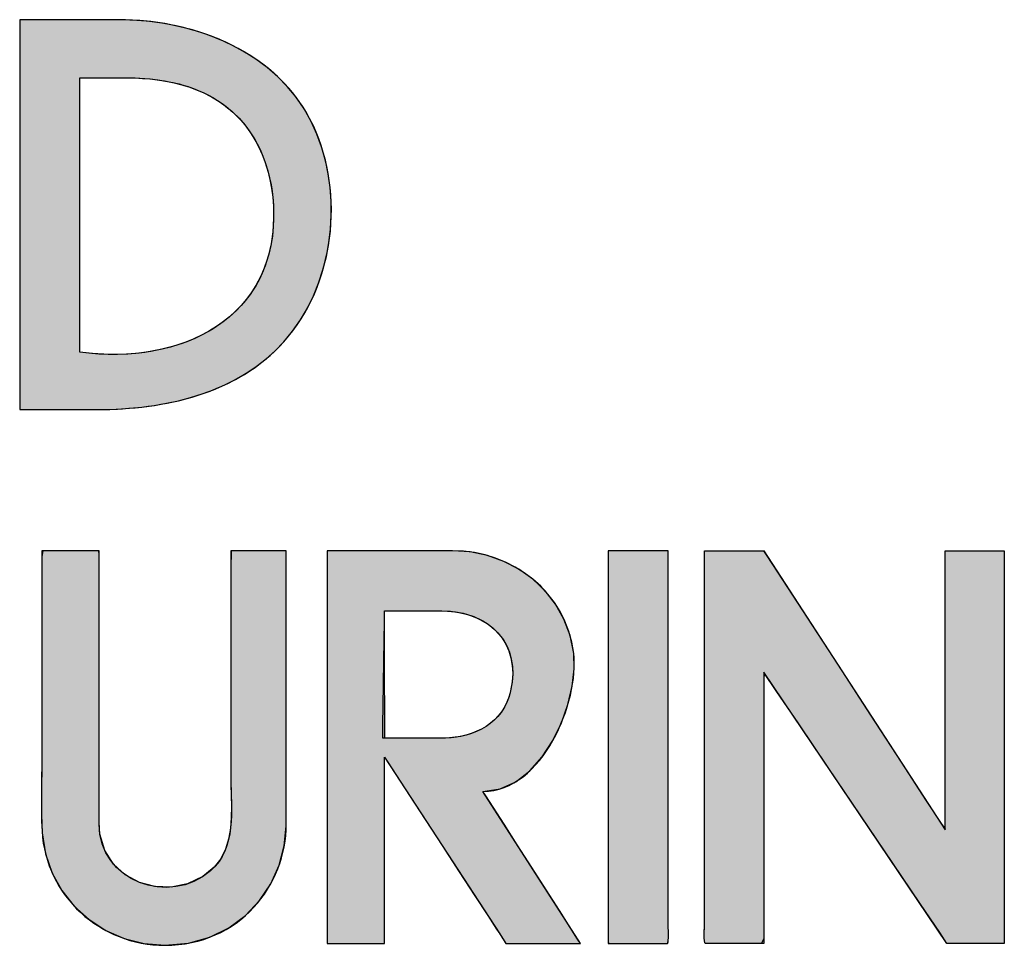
# Model space of a CAD drawing. Header units: inches. Extents: x 0 to 80.1, y 0 to 59.8.
# Tile 8 of 12: x 75.2 to 77.9, y 3.9 to 6.3. Entities that reach past the tile are written whole.
import ezdxf

# ---------------------------------------------------------------- set-up
doc = ezdxf.new("R2010")
doc.units = ezdxf.units.IN
doc.header["$MEASUREMENT"] = 0
doc.layers.add('Default', color=7, linetype='Continuous')

# ---------------------------------------------------------------- blocks, each defined once
blk = doc.blocks.new('block_2')
at = {"layer": 'Default', "linetype": 'Continuous'}
for points in [[(0.48348, 0.0069), (0.49641, 0.00805), (0.50815, 0.01135), (0.51863, 0.01652), (0.52775, 0.02332), (0.53543, 0.03147), (0.54159, 0.04072), (0.54614, 0.05081), (0.549, 0.06148), (0.55008, 0.07247), (0.55009, 0.07768), (0.55009, 0.09055), (0.55009, 0.10973), (0.55009, 0.13283), (0.55009, 0.15746), (0.55009, 0.18121), (0.55009, 0.2017), (0.55009, 0.21652), (0.55009, 0.22329), (0.54939, 0.22347), (0.54693, 0.22347), (0.54313, 0.22347), (0.5385, 0.22347), (0.53351, 0.22347), (0.52866, 0.22347), (0.52442, 0.22347), (0.52129, 0.22347), (0.51975, 0.22347), (0.51967, 0.21349), (0.51967, 0.19976), (0.51967, 0.18603), (0.51967, 0.1723), (0.51967, 0.15858), (0.51967, 0.14485), (0.51967, 0.13112), (0.51967, 0.11739), (0.51967, 0.10367), (0.51971, 0.09503), (0.51986, 0.08912), (0.51998, 0.08307), (0.5199, 0.07699), (0.51944, 0.07098), (0.51845, 0.06515), (0.51676, 0.0596), (0.51419, 0.05444), (0.51059, 0.04976), (0.50432, 0.04464), (0.49589, 0.04061), (0.48697, 0.03882), (0.478, 0.03913), (0.46943, 0.04143), (0.46167, 0.04559), (0.45517, 0.05149), (0.45037, 0.059), (0.4477, 0.06799), (0.44729, 0.07457), (0.44729, 0.08377), (0.44729, 0.10038), (0.44729, 0.12199), (0.44729, 0.14623), (0.44729, 0.17067), (0.44729, 0.19294), (0.44729, 0.21064), (0.44729, 0.22137), (0.44715, 0.22347), (0.44538, 0.22347), (0.44202, 0.22347), (0.43757, 0.22347), (0.43252, 0.22347), (0.42737, 0.22347), (0.42264, 0.22347), (0.41883, 0.22347), (0.41642, 0.22347), (0.41585, 0.22011), (0.41585, 0.20779), (0.41585, 0.19546), (0.41585, 0.18314), (0.41585, 0.17082), (0.41585, 0.1585), (0.41585, 0.14618), (0.41585, 0.13386), (0.41585, 0.12154), (0.41585, 0.11062), (0.41582, 0.10604), (0.41577, 0.10144), (0.4157, 0.09683), (0.41563, 0.09222), (0.41559, 0.0876), (0.41559, 0.08299), (0.41564, 0.07838), (0.41577, 0.07379), (0.41603, 0.06855), (0.41788, 0.05716), (0.42156, 0.04656), (0.42688, 0.03691), (0.43368, 0.02834), (0.44176, 0.02101), (0.45097, 0.01505), (0.4611, 0.01062), (0.472, 0.00785)], [(0.75986, 0.22347), (0.75952, 0.22347), (0.75855, 0.22347), (0.75703, 0.22347), (0.75506, 0.22347), (0.75272, 0.22347), (0.75009, 0.22347), (0.74727, 0.22347), (0.74432, 0.22347), (0.74135, 0.22347), (0.73844, 0.22347), (0.73567, 0.22347), (0.73313, 0.22347), (0.7309, 0.22347), (0.72907, 0.22347), (0.72773, 0.22347), (0.72696, 0.22347), (0.72681, 0.22321), (0.72681, 0.21955), (0.72681, 0.21198), (0.72681, 0.20106), (0.72681, 0.18734), (0.72681, 0.17139), (0.72681, 0.15376), (0.72681, 0.13502), (0.72681, 0.11571), (0.72681, 0.09641), (0.72681, 0.07766), (0.72681, 0.06004), (0.72681, 0.04409), (0.72681, 0.03037), (0.72681, 0.01944), (0.72681, 0.01187), (0.72681, 0.00821), (0.72811, 0.00795), (0.73007, 0.00795), (0.73203, 0.00795), (0.734, 0.00795), (0.73596, 0.00795), (0.73792, 0.00795), (0.73988, 0.00795), (0.74184, 0.00795), (0.7438, 0.00795), (0.74576, 0.00795), (0.74772, 0.00795), (0.74968, 0.00795), (0.75164, 0.00795), (0.75361, 0.00795), (0.75557, 0.00795), (0.75753, 0.00795), (0.75949, 0.00795), (0.75963, 0.00806), (0.75974, 0.00834), (0.75982, 0.00879), (0.75989, 0.00937), (0.75993, 0.01007), (0.75996, 0.01085), (0.75998, 0.01171), (0.75998, 0.0126), (0.75998, 0.01352), (0.75997, 0.01443), (0.75995, 0.01531), (0.75993, 0.01614), (0.75991, 0.01689), (0.75989, 0.01755), (0.75987, 0.01808), (0.75986, 0.01846), (0.75986, 0.02007), (0.75986, 0.02442), (0.75986, 0.02876), (0.75986, 0.03311), (0.75986, 0.03745), (0.75986, 0.0418), (0.75986, 0.04614), (0.75986, 0.05049), (0.75986, 0.05483), (0.75986, 0.05918), (0.75986, 0.06352), (0.75986, 0.06787), (0.75986, 0.07222), (0.75986, 0.07656), (0.75986, 0.08091), (0.75986, 0.08525), (0.75986, 0.0896), (0.75986, 0.09634), (0.75986, 0.10429), (0.75986, 0.11223), (0.75986, 0.12018), (0.75986, 0.12812), (0.75986, 0.13607), (0.75986, 0.14401), (0.75986, 0.15196), (0.75986, 0.1599), (0.75986, 0.16785), (0.75986, 0.17579), (0.75986, 0.18374), (0.75986, 0.19168), (0.75986, 0.19963), (0.75986, 0.20758), (0.75986, 0.21552)], [(0.77977, 0.22347), (0.77977, 0.20757), (0.77977, 0.19168), (0.77977, 0.17579), (0.77977, 0.1599), (0.77977, 0.144), (0.77977, 0.12811), (0.77977, 0.11222), (0.77977, 0.09633), (0.77977, 0.08524), (0.77977, 0.07655), (0.77977, 0.06786), (0.77977, 0.05917), (0.77977, 0.05048), (0.77977, 0.04179), (0.77977, 0.03309), (0.77977, 0.0244), (0.77977, 0.01844), (0.77975, 0.01753), (0.77971, 0.01613), (0.77967, 0.01442), (0.77966, 0.01259), (0.77969, 0.01084), (0.77976, 0.00935), (0.77991, 0.00832), (0.78015, 0.00793), (0.78401, 0.00793), (0.78787, 0.00793), (0.79172, 0.00793), (0.79558, 0.00793), (0.79944, 0.00793), (0.8033, 0.00793), (0.80716, 0.00793), (0.81102, 0.00793), (0.81231, 0.01064), (0.81231, 0.02342), (0.81231, 0.04392), (0.81231, 0.06906), (0.81231, 0.09574), (0.81231, 0.12087), (0.81231, 0.14137), (0.81231, 0.15415), (0.81278, 0.15616), (0.81922, 0.14664), (0.83157, 0.12837), (0.84775, 0.10444), (0.86566, 0.07793), (0.88323, 0.05194), (0.89837, 0.02955), (0.90898, 0.01385), (0.91298, 0.00793), (0.91423, 0.00793), (0.91755, 0.00793), (0.92228, 0.00793), (0.92777, 0.00793), (0.93338, 0.00793), (0.93844, 0.00793), (0.9423, 0.00793), (0.94431, 0.00793), (0.94446, 0.01185), (0.94446, 0.03035), (0.94446, 0.06002), (0.94446, 0.0964), (0.94446, 0.13501), (0.94446, 0.17138), (0.94446, 0.20105), (0.94446, 0.21955), (0.94431, 0.22347), (0.94222, 0.22347), (0.93823, 0.22347), (0.933, 0.22347), (0.92721, 0.22347), (0.92152, 0.22347), (0.91663, 0.22347), (0.9132, 0.22347), (0.91191, 0.22347), (0.91191, 0.21738), (0.91191, 0.20124), (0.91191, 0.17823), (0.91191, 0.1515), (0.91191, 0.12425), (0.91191, 0.09964), (0.91191, 0.08086), (0.91191, 0.07107), (0.9101, 0.07314), (0.90155, 0.08628), (0.88784, 0.10736), (0.87103, 0.1332), (0.85319, 0.16063), (0.83638, 0.18647), (0.82267, 0.20755), (0.81412, 0.22069), (0.81216, 0.22347), (0.81008, 0.22347), (0.80609, 0.22347), (0.80086, 0.22347), (0.79507, 0.22347), (0.78939, 0.22347), (0.78449, 0.22347), (0.78106, 0.22347)]]:
    blk.add_hatch(color=7, dxfattribs=at).paths.add_polyline_path(points)
h = blk.add_hatch(color=7, dxfattribs=at)
edge = h.paths.add_edge_path()
edge.add_spline(control_points=[(0.65814, 0.09132), (0.69081, 0.09132), (0.7112, 0.14076), (0.70795, 0.16715), (0.70388, 0.20069), (0.67434, 0.22347), (0.64133, 0.22347)], knot_values=[0, 0, 0, 0, 0.5, 0.5, 0.5, 1, 1, 1, 1], degree=3, periodic=0)
edge.add_spline(control_points=[(0.64133, 0.22347), (0.64133, 0.22347), (0.57265, 0.22347), (0.57265, 0.22347)], knot_values=[0, 0, 0, 0, 1, 1, 1, 1], degree=3, periodic=0)
edge.add_spline(control_points=[(0.57265, 0.22347), (0.57265, 0.22347), (0.57265, 0.00793), (0.57265, 0.00793)], knot_values=[0, 0, 0, 0, 1, 1, 1, 1], degree=3, periodic=0)
edge.add_spline(control_points=[(0.57265, 0.00793), (0.57265, 0.00793), (0.60413, 0.00793), (0.60413, 0.00793)], knot_values=[0, 0, 0, 0, 1, 1, 1, 1], degree=3, periodic=0)
edge.add_spline(control_points=[(0.60413, 0.00793), (0.60413, 0.00793), (0.60413, 0.11018), (0.60413, 0.11018)], knot_values=[0, 0, 0, 0, 1, 1, 1, 1], degree=3, periodic=0)
edge.add_spline(control_points=[(0.60413, 0.11018), (0.60413, 0.11018), (0.66732, 0.01311), (0.66732, 0.01311)], knot_values=[0, 0, 0, 0, 1, 1, 1, 1], degree=3, periodic=0)
edge.add_spline(control_points=[(0.66732, 0.01311), (0.66732, 0.01311), (0.67068, 0.00793), (0.67068, 0.00793)], knot_values=[0, 0, 0, 0, 1, 1, 1, 1], degree=3, periodic=0)
edge.add_spline(control_points=[(0.67068, 0.00793), (0.67068, 0.00793), (0.71164, 0.00793), (0.71164, 0.00793)], knot_values=[0, 0, 0, 0, 1, 1, 1, 1], degree=3, periodic=0)
edge.add_spline(control_points=[(0.71164, 0.00793), (0.71164, 0.00793), (0.65814, 0.09132), (0.65814, 0.09132)], knot_values=[0, 0, 0, 0, 1, 1, 1, 1], degree=3, periodic=0)
edge = h.paths.add_edge_path()
edge.add_spline(control_points=[(0.63555, 0.19042), (0.63555, 0.19042), (0.60413, 0.19042), (0.60413, 0.19042)], knot_values=[0, 0, 0, 0, 1, 1, 1, 1], degree=3, periodic=0)
edge.add_spline(control_points=[(0.60413, 0.19042), (0.60413, 0.19042), (0.60414, 0.1437), (0.60415, 0.12067)], knot_values=[0, 0, 0, 0, 1, 1, 1, 1], degree=3, periodic=0)
edge.add_spline(control_points=[(0.60415, 0.12067), (0.60992, 0.12067), (0.63661, 0.12067), (0.63661, 0.12067)], knot_values=[0, 0, 0, 0, 1, 1, 1, 1], degree=3, periodic=0)
edge.add_spline(control_points=[(0.63661, 0.12067), (0.65344, 0.12067), (0.66945, 0.12906), (0.67333, 0.14655), (0.67333, 0.14656), (0.67334, 0.14656), (0.67334, 0.14657), (0.67919, 0.17309), (0.66128, 0.19042), (0.63555, 0.19042)], knot_values=[0, 0, 0, 0, 0.333333, 0.333333, 0.333333, 0.666667, 0.666667, 0.666667, 1, 1, 1, 1], degree=3, periodic=0)
at = {"layer": 'Default', "color": 7, "linetype": 'Continuous'}
for points in [[(0.48348, 0.0069), (0.49641, 0.00805), (0.50815, 0.01135), (0.51863, 0.01652), (0.52775, 0.02332), (0.53543, 0.03147), (0.54159, 0.04072), (0.54614, 0.05081), (0.549, 0.06148), (0.55008, 0.07247), (0.55009, 0.07768), (0.55009, 0.09055), (0.55009, 0.10973), (0.55009, 0.13283), (0.55009, 0.15746), (0.55009, 0.18121), (0.55009, 0.2017), (0.55009, 0.21652), (0.55009, 0.22329), (0.54939, 0.22347), (0.54693, 0.22347), (0.54313, 0.22347), (0.5385, 0.22347), (0.53351, 0.22347), (0.52866, 0.22347), (0.52442, 0.22347), (0.52129, 0.22347), (0.51975, 0.22347), (0.51967, 0.21349), (0.51967, 0.19976), (0.51967, 0.18603), (0.51967, 0.1723), (0.51967, 0.15858), (0.51967, 0.14485), (0.51967, 0.13112), (0.51967, 0.11739), (0.51967, 0.10367), (0.51971, 0.09503), (0.51986, 0.08912), (0.51998, 0.08307), (0.5199, 0.07699), (0.51944, 0.07098), (0.51845, 0.06515), (0.51676, 0.0596), (0.51419, 0.05444), (0.51059, 0.04976), (0.50432, 0.04464), (0.49589, 0.04061), (0.48697, 0.03882), (0.478, 0.03913), (0.46943, 0.04143), (0.46167, 0.04559), (0.45517, 0.05149), (0.45037, 0.059), (0.4477, 0.06799), (0.44729, 0.07457), (0.44729, 0.08377), (0.44729, 0.10038), (0.44729, 0.12199), (0.44729, 0.14623), (0.44729, 0.17067), (0.44729, 0.19294), (0.44729, 0.21064), (0.44729, 0.22137), (0.44715, 0.22347), (0.44538, 0.22347), (0.44202, 0.22347), (0.43757, 0.22347), (0.43252, 0.22347), (0.42737, 0.22347), (0.42264, 0.22347), (0.41883, 0.22347), (0.41642, 0.22347), (0.41585, 0.22011), (0.41585, 0.20779), (0.41585, 0.19546), (0.41585, 0.18314), (0.41585, 0.17082), (0.41585, 0.1585), (0.41585, 0.14618), (0.41585, 0.13386), (0.41585, 0.12154), (0.41585, 0.11062), (0.41582, 0.10604), (0.41577, 0.10144), (0.4157, 0.09683), (0.41563, 0.09222), (0.41559, 0.0876), (0.41559, 0.08299), (0.41564, 0.07838), (0.41577, 0.07379), (0.41603, 0.06855), (0.41788, 0.05716), (0.42156, 0.04656), (0.42688, 0.03691), (0.43368, 0.02834), (0.44176, 0.02101), (0.45097, 0.01505), (0.4611, 0.01062), (0.472, 0.00785), (0.48348, 0.0069)], [(0.65814, 0.09132), (0.66756, 0.09273), (0.67617, 0.09667), (0.68392, 0.10271), (0.69072, 0.11041), (0.69651, 0.11934), (0.70123, 0.12906), (0.7048, 0.13913), (0.70715, 0.14913), (0.70823, 0.15861), (0.70795, 0.16715), (0.70599, 0.17688), (0.70263, 0.18589), (0.69801, 0.19411), (0.69225, 0.20146), (0.6855, 0.20789), (0.67787, 0.2133), (0.66951, 0.21764), (0.66055, 0.22083), (0.65111, 0.2228), (0.64133, 0.22347), (0.63941, 0.22347), (0.63419, 0.22347), (0.62649, 0.22347), (0.61715, 0.22347), (0.60699, 0.22347), (0.59682, 0.22347), (0.58748, 0.22347), (0.57979, 0.22347), (0.57457, 0.22347), (0.57265, 0.22347), (0.57265, 0.21744), (0.57265, 0.20105), (0.57265, 0.17691), (0.57265, 0.1476), (0.57265, 0.1157), (0.57265, 0.0838), (0.57265, 0.05449), (0.57265, 0.03035), (0.57265, 0.01397), (0.57265, 0.00793), (0.57353, 0.00793), (0.57592, 0.00793), (0.57945, 0.00793), (0.58373, 0.00793), (0.58839, 0.00793), (0.59304, 0.00793), (0.59733, 0.00793), (0.60085, 0.00793), (0.60324, 0.00793), (0.60413, 0.00793), (0.60413, 0.0108), (0.60413, 0.01857), (0.60413, 0.03002), (0.60413, 0.04392), (0.60413, 0.05905), (0.60413, 0.07419), (0.60413, 0.08809), (0.60413, 0.09954), (0.60413, 0.10731), (0.60413, 0.11018), (0.6059, 0.10746), (0.6107, 0.10008), (0.61778, 0.08921), (0.62637, 0.07601), (0.63572, 0.06164), (0.64507, 0.04728), (0.65367, 0.03408), (0.66075, 0.0232), (0.66555, 0.01583), (0.66732, 0.01311), (0.66741, 0.01296), (0.66767, 0.01257), (0.66804, 0.01199), (0.6685, 0.01129), (0.669, 0.01052), (0.6695, 0.00976), (0.66995, 0.00905), (0.67033, 0.00847), (0.67059, 0.00808), (0.67068, 0.00793), (0.67183, 0.00793), (0.67494, 0.00793), (0.67953, 0.00793), (0.6851, 0.00793), (0.69116, 0.00793), (0.69722, 0.00793), (0.7028, 0.00793), (0.70738, 0.00793), (0.7105, 0.00793), (0.71164, 0.00793), (0.71014, 0.01027), (0.70608, 0.01661), (0.70009, 0.02594), (0.69281, 0.03728), (0.68489, 0.04962), (0.67697, 0.06197), (0.66969, 0.07331), (0.6637, 0.08264), (0.65963, 0.08898), (0.65814, 0.09132)], [(0.75986, 0.22347), (0.75952, 0.22347), (0.75855, 0.22347), (0.75703, 0.22347), (0.75506, 0.22347), (0.75272, 0.22347), (0.75009, 0.22347), (0.74727, 0.22347), (0.74432, 0.22347), (0.74135, 0.22347), (0.73844, 0.22347), (0.73567, 0.22347), (0.73313, 0.22347), (0.7309, 0.22347), (0.72907, 0.22347), (0.72773, 0.22347), (0.72696, 0.22347), (0.72681, 0.22321), (0.72681, 0.21955), (0.72681, 0.21198), (0.72681, 0.20106), (0.72681, 0.18734), (0.72681, 0.17139), (0.72681, 0.15376), (0.72681, 0.13502), (0.72681, 0.11571), (0.72681, 0.09641), (0.72681, 0.07766), (0.72681, 0.06004), (0.72681, 0.04409), (0.72681, 0.03037), (0.72681, 0.01944), (0.72681, 0.01187), (0.72681, 0.00821), (0.72811, 0.00795), (0.73007, 0.00795), (0.73203, 0.00795), (0.734, 0.00795), (0.73596, 0.00795), (0.73792, 0.00795), (0.73988, 0.00795), (0.74184, 0.00795), (0.7438, 0.00795), (0.74576, 0.00795), (0.74772, 0.00795), (0.74968, 0.00795), (0.75164, 0.00795), (0.75361, 0.00795), (0.75557, 0.00795), (0.75753, 0.00795), (0.75949, 0.00795), (0.75963, 0.00806), (0.75974, 0.00834), (0.75982, 0.00879), (0.75989, 0.00937), (0.75993, 0.01007), (0.75996, 0.01085), (0.75998, 0.01171), (0.75998, 0.0126), (0.75998, 0.01352), (0.75997, 0.01443), (0.75995, 0.01531), (0.75993, 0.01614), (0.75991, 0.01689), (0.75989, 0.01755), (0.75987, 0.01808), (0.75986, 0.01846), (0.75986, 0.02007), (0.75986, 0.02442), (0.75986, 0.02876), (0.75986, 0.03311), (0.75986, 0.03745), (0.75986, 0.0418), (0.75986, 0.04614), (0.75986, 0.05049), (0.75986, 0.05483), (0.75986, 0.05918), (0.75986, 0.06352), (0.75986, 0.06787), (0.75986, 0.07222), (0.75986, 0.07656), (0.75986, 0.08091), (0.75986, 0.08525), (0.75986, 0.0896), (0.75986, 0.09634), (0.75986, 0.10429), (0.75986, 0.11223), (0.75986, 0.12018), (0.75986, 0.12812), (0.75986, 0.13607), (0.75986, 0.14401), (0.75986, 0.15196), (0.75986, 0.1599), (0.75986, 0.16785), (0.75986, 0.17579), (0.75986, 0.18374), (0.75986, 0.19168), (0.75986, 0.19963), (0.75986, 0.20758), (0.75986, 0.21552), (0.75986, 0.22347)], [(0.77977, 0.22347), (0.78106, 0.22347), (0.78449, 0.22347), (0.78939, 0.22347), (0.79507, 0.22347), (0.80086, 0.22347), (0.80609, 0.22347), (0.81008, 0.22347), (0.81216, 0.22347), (0.81412, 0.22069), (0.82267, 0.20755), (0.83638, 0.18647), (0.85319, 0.16063), (0.87103, 0.1332), (0.88784, 0.10736), (0.90155, 0.08628), (0.9101, 0.07314), (0.91191, 0.07107), (0.91191, 0.08086), (0.91191, 0.09964), (0.91191, 0.12425), (0.91191, 0.1515), (0.91191, 0.17823), (0.91191, 0.20124), (0.91191, 0.21738), (0.91191, 0.22347), (0.9132, 0.22347), (0.91663, 0.22347), (0.92152, 0.22347), (0.92721, 0.22347), (0.933, 0.22347), (0.93823, 0.22347), (0.94222, 0.22347), (0.94431, 0.22347), (0.94446, 0.21955), (0.94446, 0.20105), (0.94446, 0.17138), (0.94446, 0.13501), (0.94446, 0.0964), (0.94446, 0.06002), (0.94446, 0.03035), (0.94446, 0.01185), (0.94431, 0.00793), (0.9423, 0.00793), (0.93844, 0.00793), (0.93338, 0.00793), (0.92777, 0.00793), (0.92228, 0.00793), (0.91755, 0.00793), (0.91423, 0.00793), (0.91298, 0.00793), (0.90898, 0.01385), (0.89837, 0.02955), (0.88323, 0.05194), (0.86566, 0.07793), (0.84775, 0.10444), (0.83157, 0.12837), (0.81922, 0.14664), (0.81278, 0.15616), (0.81231, 0.15415), (0.81231, 0.14137), (0.81231, 0.12087), (0.81231, 0.09574), (0.81231, 0.06906), (0.81231, 0.04392), (0.81231, 0.02342), (0.81231, 0.01064), (0.81102, 0.00793), (0.80716, 0.00793), (0.8033, 0.00793), (0.79944, 0.00793), (0.79558, 0.00793), (0.79172, 0.00793), (0.78787, 0.00793), (0.78401, 0.00793), (0.78015, 0.00793), (0.77991, 0.00832), (0.77976, 0.00935), (0.77969, 0.01084), (0.77966, 0.01259), (0.77967, 0.01442), (0.77971, 0.01613), (0.77975, 0.01753), (0.77977, 0.01844), (0.77977, 0.0244), (0.77977, 0.03309), (0.77977, 0.04179), (0.77977, 0.05048), (0.77977, 0.05917), (0.77977, 0.06786), (0.77977, 0.07655), (0.77977, 0.08524), (0.77977, 0.09633), (0.77977, 0.11222), (0.77977, 0.12811), (0.77977, 0.144), (0.77977, 0.1599), (0.77977, 0.17579), (0.77977, 0.19168), (0.77977, 0.20757), (0.77977, 0.22347)], [(0.60305, 0.12067), (0.60307, 0.1214), (0.6031, 0.12345), (0.60315, 0.12664), (0.60321, 0.1308), (0.60329, 0.13574), (0.60337, 0.14128), (0.60346, 0.14725), (0.60356, 0.15345), (0.60365, 0.15972), (0.60375, 0.16587), (0.60384, 0.17171), (0.60392, 0.17707), (0.60399, 0.18177), (0.60405, 0.18563), (0.6041, 0.18846), (0.60412, 0.19009), (0.60416, 0.19042), (0.6047, 0.19042), (0.6058, 0.19042), (0.60739, 0.19042), (0.60939, 0.19042), (0.61172, 0.19042), (0.61429, 0.19042), (0.61702, 0.19042), (0.61984, 0.19042), (0.62265, 0.19042), (0.62539, 0.19042), (0.62796, 0.19042), (0.63028, 0.19042), (0.63228, 0.19042), (0.63388, 0.19042), (0.63498, 0.19042), (0.63552, 0.19042), (0.6386, 0.19033), (0.64302, 0.1899), (0.64724, 0.18912), (0.65123, 0.18799), (0.65498, 0.18652), (0.65846, 0.18473), (0.66165, 0.18262), (0.66454, 0.18021), (0.6671, 0.1775), (0.66932, 0.17452), (0.67116, 0.17126), (0.67262, 0.16774), (0.67367, 0.16396), (0.67428, 0.15995), (0.67445, 0.15571), (0.67414, 0.15124), (0.67334, 0.14657), (0.67334, 0.14657), (0.67334, 0.14657), (0.67334, 0.14657), (0.67334, 0.14656), (0.67334, 0.14656), (0.67334, 0.14656), (0.67333, 0.14656), (0.67333, 0.14656), (0.67333, 0.14656), (0.67333, 0.14656), (0.67333, 0.14656), (0.67333, 0.14655), (0.67333, 0.14655), (0.67333, 0.14655), (0.67333, 0.14655), (0.67333, 0.14655), (0.67308, 0.14551), (0.67217, 0.14252), (0.67102, 0.13974), (0.66963, 0.13714), (0.66804, 0.13474), (0.66625, 0.13253), (0.66427, 0.13052), (0.66213, 0.12869), (0.65983, 0.12705), (0.65739, 0.12561), (0.65482, 0.12435), (0.65214, 0.12327), (0.64937, 0.12239), (0.64652, 0.12169), (0.6436, 0.12117), (0.64063, 0.12083), (0.63762, 0.12068), (0.63645, 0.12067), (0.63567, 0.12067), (0.63431, 0.12067), (0.63245, 0.12067), (0.63019, 0.12067), (0.62761, 0.12067), (0.6248, 0.12067), (0.62184, 0.12067), (0.61883, 0.12067), (0.61584, 0.12067), (0.61297, 0.12067), (0.6103, 0.12067), (0.60793, 0.12067), (0.60592, 0.12067), (0.60439, 0.12067), (0.6034, 0.12067), (0.60305, 0.12067)]]:
    blk.add_lwpolyline(points, close=True, dxfattribs=at)
for points, knots in [([(0.41585, 0.22347), (0.41585, 0.18612), (0.41585, 0.14879), (0.41585, 0.11146), (0.41585, 0.09759), (0.41517, 0.08349), (0.41596, 0.06962), (0.41806, 0.03386), (0.448, 0.0069), (0.48348, 0.0069)], [0, 0, 0, 0, 0.333333, 0.333333, 0.333333, 0.666667, 0.666667, 0.666667, 1, 1, 1, 1]), ([(0.51967, 0.22347), (0.51967, 0.18187), (0.51967, 0.14027), (0.51967, 0.09867), (0.51967, 0.08159), (0.52294, 0.0603), (0.50856, 0.04782), (0.48589, 0.02815), (0.44729, 0.0419), (0.44729, 0.07348)], [0, 0, 0, 0, 0.333333, 0.333333, 0.333333, 0.666667, 0.666667, 0.666667, 1, 1, 1, 1]), ([(0.65814, 0.09132), (0.69081, 0.09132), (0.7112, 0.14076), (0.70795, 0.16715), (0.70388, 0.20069), (0.67434, 0.22347), (0.64133, 0.22347)], [0, 0, 0, 0, 0.5, 0.5, 0.5, 1, 1, 1, 1]), ([(0.72681, 0.00795), (0.7377, 0.00795), (0.74859, 0.00795), (0.75949, 0.00795), (0.76031, 0.00795), (0.75986, 0.01761), (0.75986, 0.01862), (0.75986, 0.04276), (0.75986, 0.06691), (0.75986, 0.09104), (0.75986, 0.13519), (0.75986, 0.17931), (0.75986, 0.22347)], [0, 0, 0, 0, 0.25, 0.25, 0.25, 0.5, 0.5, 0.5, 0.75, 0.75, 0.75, 1, 1, 1, 1]), ([(0.81231, 0.00793), (0.80158, 0.00793), (0.79087, 0.00793), (0.78015, 0.00793), (0.77935, 0.00793), (0.77977, 0.01761), (0.77977, 0.0186), (0.77977, 0.04275), (0.77977, 0.0669), (0.77977, 0.09103), (0.77977, 0.13518), (0.77977, 0.17931), (0.77977, 0.22347)], [0, 0, 0, 0, 0.25, 0.25, 0.25, 0.5, 0.5, 0.5, 0.75, 0.75, 0.75, 1, 1, 1, 1]), ([(0.63555, 0.19042), (0.66128, 0.19042), (0.67919, 0.17309), (0.67334, 0.14657), (0.67334, 0.14656), (0.67333, 0.14656), (0.67333, 0.14655), (0.66945, 0.12906), (0.65344, 0.12067), (0.63661, 0.12067)], [0, 0, 0, 0, 0.333333, 0.333333, 0.333333, 0.666667, 0.666667, 0.666667, 1, 1, 1, 1])]:
    blk.add_open_spline(points, degree=3, knots=knots, dxfattribs=at)
for points in [[(0.44729, 0.22347), (0.44729, 0.22347), (0.41585, 0.22347), (0.41585, 0.22347)], [(0.44729, 0.07348), (0.44729, 0.07348), (0.44729, 0.22347), (0.44729, 0.22347)], [(0.55009, 0.22347), (0.55009, 0.22347), (0.51967, 0.22347), (0.51967, 0.22347)], [(0.55009, 0.07348), (0.55009, 0.07348), (0.55009, 0.22347), (0.55009, 0.22347)], [(0.64133, 0.22347), (0.64133, 0.22347), (0.57265, 0.22347), (0.57265, 0.22347)], [(0.57265, 0.22347), (0.57265, 0.22347), (0.57265, 0.00793), (0.57265, 0.00793)], [(0.75986, 0.22347), (0.75986, 0.22347), (0.72681, 0.22347), (0.72681, 0.22347)], [(0.72681, 0.22347), (0.72681, 0.22347), (0.72681, 0.00795), (0.72681, 0.00795)], [(0.77977, 0.22347), (0.77977, 0.22347), (0.81231, 0.22347), (0.81231, 0.22347)], [(0.81231, 0.22347), (0.81231, 0.22347), (0.91191, 0.07035), (0.91191, 0.07035)], [(0.91191, 0.07035), (0.91191, 0.07035), (0.91191, 0.22347), (0.91191, 0.22347)], [(0.91191, 0.22347), (0.91191, 0.22347), (0.94446, 0.22347), (0.94446, 0.22347)], [(0.94446, 0.22347), (0.94446, 0.22347), (0.94446, 0.00793), (0.94446, 0.00793)], [(0.60415, 0.12067), (0.60414, 0.1437), (0.60413, 0.19042), (0.60413, 0.19042)], [(0.60413, 0.19042), (0.60413, 0.19042), (0.63555, 0.19042), (0.63555, 0.19042)], [(0.91298, 0.00793), (0.91298, 0.00793), (0.81231, 0.15686), (0.81231, 0.15686)], [(0.81231, 0.15686), (0.81231, 0.15686), (0.81231, 0.00793), (0.81231, 0.00793)], [(0.63661, 0.12067), (0.63661, 0.12067), (0.60992, 0.12067), (0.60415, 0.12067)], [(0.60413, 0.00793), (0.60413, 0.00793), (0.60413, 0.11018), (0.60413, 0.11018)], [(0.60413, 0.11018), (0.60413, 0.11018), (0.66732, 0.01311), (0.66732, 0.01311)], [(0.71164, 0.00793), (0.71164, 0.00793), (0.65814, 0.09132), (0.65814, 0.09132)], [(0.48348, 0.0069), (0.52437, 0.0069), (0.55009, 0.03994), (0.55009, 0.07348)], [(0.66732, 0.01311), (0.66732, 0.01311), (0.67068, 0.00793), (0.67068, 0.00793)], [(0.57265, 0.00793), (0.57265, 0.00793), (0.60413, 0.00793), (0.60413, 0.00793)], [(0.67068, 0.00793), (0.67068, 0.00793), (0.71164, 0.00793), (0.71164, 0.00793)], [(0.94446, 0.00793), (0.94446, 0.00793), (0.91298, 0.00793), (0.91298, 0.00793)]]:
    blk.add_open_spline(points, degree=3, dxfattribs=at)
blk = doc.blocks.new('Block1')
at = {"layer": 'Default', "linetype": 'Continuous'}
h = blk.add_hatch(color=7, dxfattribs=at)
h.paths.add_polyline_path([(2.6417, 1.03775), (2.64647, 1.04355), (2.65077, 1.04971), (2.65458, 1.05619), (2.65792, 1.06295), (2.66077, 1.06996), (2.66314, 1.07717), (2.66503, 1.08454), (2.66642, 1.09204), (2.66733, 1.09962), (2.66775, 1.10725), (2.66768, 1.11488), (2.66711, 1.12247), (2.66604, 1.12999), (2.66448, 1.13739), (2.66242, 1.14464), (2.65986, 1.15169), (2.65671, 1.15867), (2.65285, 1.16555), (2.64845, 1.17195), (2.64356, 1.17788), (2.63821, 1.18333), (2.63245, 1.18832), (2.62632, 1.19285), (2.61985, 1.19693), (2.61308, 1.20057), (2.60606, 1.20377), (2.59883, 1.20653), (2.59143, 1.20888), (2.58388, 1.2108), (2.57625, 1.21232), (2.56856, 1.21343), (2.56085, 1.21414), (2.55317, 1.21446), (2.55037, 1.21448), (2.54911, 1.21448), (2.54692, 1.21448), (2.54393, 1.21448), (2.54029, 1.21448), (2.53613, 1.21448), (2.5316, 1.21448), (2.52684, 1.21448), (2.52199, 1.21448), (2.51718, 1.21448), (2.51256, 1.21448), (2.50826, 1.21448), (2.50443, 1.21448), (2.50121, 1.21448), (2.49874, 1.21448), (2.49715, 1.21448), (2.49659, 1.21448), (2.49659, 1.21227), (2.49659, 1.20598), (2.49659, 1.19618), (2.49659, 1.18343), (2.49659, 1.16827), (2.49659, 1.15127), (2.49659, 1.13296), (2.49659, 1.11393), (2.49659, 1.0947), (2.49659, 1.07585), (2.49659, 1.05792), (2.49659, 1.04146), (2.49659, 1.02704), (2.49659, 1.01521), (2.49659, 1.00653), (2.49659, 1.00154), (2.49664, 1.00054), (2.49736, 1.00054), (2.49885, 1.00054), (2.50101, 1.00054), (2.50371, 1.00054), (2.50685, 1.00054), (2.51033, 1.00054), (2.51402, 1.00054), (2.51783, 1.00054), (2.52163, 1.00054), (2.52533, 1.00054), (2.5288, 1.00054), (2.53195, 1.00054), (2.53465, 1.00054), (2.5368, 1.00054), (2.5383, 1.00054), (2.53902, 1.00054), (2.54352, 1.00058), (2.55024, 1.0008), (2.55698, 1.00124), (2.56373, 1.0019), (2.57046, 1.0028), (2.57715, 1.00395), (2.58378, 1.00538), (2.59032, 1.00709), (2.59676, 1.00909), (2.60306, 1.01142), (2.60922, 1.01407), (2.6152, 1.01707), (2.62098, 1.02042), (2.62654, 1.02416), (2.63187, 1.02828), (2.63693, 1.03281)])
h.paths.add_polyline_path([(2.52963, 1.1825), (2.52963, 1.18179), (2.52963, 1.17976), (2.52963, 1.17651), (2.52963, 1.17217), (2.52963, 1.16685), (2.52963, 1.16065), (2.52963, 1.15371), (2.52963, 1.14613), (2.52963, 1.13803), (2.52963, 1.12953), (2.52963, 1.12073), (2.52963, 1.11177), (2.52963, 1.10274), (2.52963, 1.09378), (2.52963, 1.08498), (2.52963, 1.07648), (2.52963, 1.06838), (2.52963, 1.0608), (2.52963, 1.05386), (2.52963, 1.04767), (2.52963, 1.04234), (2.52963, 1.038), (2.52963, 1.03475), (2.52963, 1.03272), (2.52963, 1.03202), (2.53628, 1.03128), (2.54289, 1.03086), (2.54944, 1.03077), (2.55591, 1.03099), (2.56228, 1.03154), (2.56854, 1.03242), (2.57464, 1.03361), (2.58059, 1.03514), (2.58635, 1.03699), (2.5919, 1.03918), (2.59722, 1.04169), (2.6023, 1.04453), (2.6071, 1.04771), (2.61161, 1.05122), (2.61581, 1.05506), (2.61968, 1.05924), (2.62319, 1.06376), (2.62633, 1.06861), (2.62906, 1.0738), (2.63138, 1.07934), (2.63326, 1.08521), (2.63468, 1.09143), (2.63561, 1.09799), (2.63605, 1.1049), (2.63595, 1.11216), (2.63574, 1.11534), (2.63543, 1.11849), (2.635, 1.12162), (2.63447, 1.12471), (2.63383, 1.12776), (2.63308, 1.13077), (2.63222, 1.13374), (2.63125, 1.13666), (2.63017, 1.13952), (2.62898, 1.14232), (2.62767, 1.14506), (2.62625, 1.14773), (2.62472, 1.15033), (2.62308, 1.15286), (2.62132, 1.15531), (2.61945, 1.15767), (2.61746, 1.15995), (2.61535, 1.16213), (2.61313, 1.16422), (2.61079, 1.16621), (2.60834, 1.16809), (2.60576, 1.16987), (2.60307, 1.17153), (2.60026, 1.17308), (2.59732, 1.17451), (2.59469, 1.17566), (2.59205, 1.1767), (2.5894, 1.17764), (2.58675, 1.17847), (2.58409, 1.17921), (2.58143, 1.17987), (2.57876, 1.18043), (2.57609, 1.18092), (2.57342, 1.18133), (2.57073, 1.18168), (2.56804, 1.18197), (2.56535, 1.18219), (2.56264, 1.18237), (2.55993, 1.1825), (2.55722, 1.18259), (2.55449, 1.18265), (2.55176, 1.18267), (2.54902, 1.18268), (2.54628, 1.18266), (2.54352, 1.18263), (2.54076, 1.1826), (2.53799, 1.18256), (2.53521, 1.18253), (2.53243, 1.1825)])
at = {"layer": 'Default', "color": 7, "linetype": 'Continuous'}
for points in [[(2.6417, 1.03775), (2.64647, 1.04355), (2.65077, 1.04971), (2.65458, 1.05619), (2.65792, 1.06295), (2.66077, 1.06996), (2.66314, 1.07717), (2.66503, 1.08454), (2.66642, 1.09204), (2.66733, 1.09962), (2.66775, 1.10725), (2.66768, 1.11488), (2.66711, 1.12247), (2.66604, 1.12999), (2.66448, 1.13739), (2.66242, 1.14464), (2.65986, 1.15169), (2.65671, 1.15867), (2.65285, 1.16555), (2.64845, 1.17195), (2.64356, 1.17788), (2.63821, 1.18333), (2.63245, 1.18832), (2.62632, 1.19285), (2.61985, 1.19693), (2.61308, 1.20057), (2.60606, 1.20377), (2.59883, 1.20653), (2.59143, 1.20888), (2.58388, 1.2108), (2.57625, 1.21232), (2.56856, 1.21343), (2.56085, 1.21414), (2.55317, 1.21446), (2.55037, 1.21448), (2.54911, 1.21448), (2.54692, 1.21448), (2.54393, 1.21448), (2.54029, 1.21448), (2.53613, 1.21448), (2.5316, 1.21448), (2.52684, 1.21448), (2.52199, 1.21448), (2.51718, 1.21448), (2.51256, 1.21448), (2.50826, 1.21448), (2.50443, 1.21448), (2.50121, 1.21448), (2.49874, 1.21448), (2.49715, 1.21448), (2.49659, 1.21448), (2.49659, 1.21227), (2.49659, 1.20598), (2.49659, 1.19618), (2.49659, 1.18343), (2.49659, 1.16827), (2.49659, 1.15127), (2.49659, 1.13296), (2.49659, 1.11393), (2.49659, 1.0947), (2.49659, 1.07585), (2.49659, 1.05792), (2.49659, 1.04146), (2.49659, 1.02704), (2.49659, 1.01521), (2.49659, 1.00653), (2.49659, 1.00154), (2.49664, 1.00054), (2.49736, 1.00054), (2.49885, 1.00054), (2.50101, 1.00054), (2.50371, 1.00054), (2.50685, 1.00054), (2.51033, 1.00054), (2.51402, 1.00054), (2.51783, 1.00054), (2.52163, 1.00054), (2.52533, 1.00054), (2.5288, 1.00054), (2.53195, 1.00054), (2.53465, 1.00054), (2.5368, 1.00054), (2.5383, 1.00054), (2.53902, 1.00054), (2.54352, 1.00058), (2.55024, 1.0008), (2.55698, 1.00124), (2.56373, 1.0019), (2.57046, 1.0028), (2.57715, 1.00395), (2.58378, 1.00538), (2.59032, 1.00709), (2.59676, 1.00909), (2.60306, 1.01142), (2.60922, 1.01407), (2.6152, 1.01707), (2.62098, 1.02042), (2.62654, 1.02416), (2.63187, 1.02828), (2.63693, 1.03281), (2.6417, 1.03775)], [(2.52963, 1.1825), (2.53243, 1.1825), (2.53521, 1.18253), (2.53799, 1.18256), (2.54076, 1.1826), (2.54352, 1.18263), (2.54628, 1.18266), (2.54902, 1.18268), (2.55176, 1.18267), (2.55449, 1.18265), (2.55722, 1.18259), (2.55993, 1.1825), (2.56264, 1.18237), (2.56535, 1.18219), (2.56804, 1.18197), (2.57073, 1.18168), (2.57342, 1.18133), (2.57609, 1.18092), (2.57876, 1.18043), (2.58143, 1.17987), (2.58409, 1.17921), (2.58675, 1.17847), (2.5894, 1.17764), (2.59205, 1.1767), (2.59469, 1.17566), (2.59732, 1.17451), (2.60026, 1.17308), (2.60307, 1.17153), (2.60576, 1.16987), (2.60834, 1.16809), (2.61079, 1.16621), (2.61313, 1.16422), (2.61535, 1.16213), (2.61746, 1.15995), (2.61945, 1.15767), (2.62132, 1.15531), (2.62308, 1.15286), (2.62472, 1.15033), (2.62625, 1.14773), (2.62767, 1.14506), (2.62898, 1.14232), (2.63017, 1.13952), (2.63125, 1.13666), (2.63222, 1.13374), (2.63308, 1.13077), (2.63383, 1.12776), (2.63447, 1.12471), (2.635, 1.12162), (2.63543, 1.11849), (2.63574, 1.11534), (2.63595, 1.11216), (2.63605, 1.1049), (2.63561, 1.09799), (2.63468, 1.09143), (2.63326, 1.08521), (2.63138, 1.07934), (2.62906, 1.0738), (2.62633, 1.06861), (2.62319, 1.06376), (2.61968, 1.05924), (2.61581, 1.05506), (2.61161, 1.05122), (2.6071, 1.04771), (2.6023, 1.04453), (2.59722, 1.04169), (2.5919, 1.03918), (2.58635, 1.03699), (2.58059, 1.03514), (2.57464, 1.03361), (2.56854, 1.03242), (2.56228, 1.03154), (2.55591, 1.03099), (2.54944, 1.03077), (2.54289, 1.03086), (2.53628, 1.03128), (2.52963, 1.03202), (2.52963, 1.03272), (2.52963, 1.03475), (2.52963, 1.038), (2.52963, 1.04234), (2.52963, 1.04767), (2.52963, 1.05386), (2.52963, 1.0608), (2.52963, 1.06838), (2.52963, 1.07648), (2.52963, 1.08498), (2.52963, 1.09378), (2.52963, 1.10274), (2.52963, 1.11177), (2.52963, 1.12073), (2.52963, 1.12953), (2.52963, 1.13803), (2.52963, 1.14613), (2.52963, 1.15371), (2.52963, 1.16065), (2.52963, 1.16685), (2.52963, 1.17217), (2.52963, 1.17651), (2.52963, 1.17976), (2.52963, 1.18179), (2.52963, 1.1825)]]:
    blk.add_lwpolyline(points, close=True, dxfattribs=at)
for points in [[(2.55063, 1.21448), (2.55063, 1.21448), (2.49659, 1.21448), (2.49659, 1.21448)], [(2.49659, 1.21448), (2.49659, 1.21448), (2.49659, 1.00054), (2.49659, 1.00054)], [(2.52963, 1.03202), (2.52963, 1.03202), (2.52963, 1.1825), (2.52963, 1.1825)], [(2.53907, 1.00054), (2.57606, 1.00054), (2.61601, 1.00907), (2.6417, 1.03775)], [(2.49659, 1.00054), (2.49659, 1.00054), (2.53907, 1.00054), (2.53907, 1.00054)]]:
    blk.add_open_spline(points, degree=3, dxfattribs=at)
for points, knots in [([(2.6417, 1.03775), (2.66952, 1.06887), (2.67537, 1.11862), (2.65787, 1.15626), (2.63904, 1.19678), (2.59301, 1.21448), (2.55063, 1.21448)], [0, 0, 0, 0, 0.5, 0.5, 0.5, 1, 1, 1, 1]), ([(2.52963, 1.1825), (2.55297, 1.1825), (2.57536, 1.1846), (2.59732, 1.17451), (2.62227, 1.16314), (2.63465, 1.13875), (2.63595, 1.11216), (2.63898, 1.05027), (2.58512, 1.02455), (2.52963, 1.03202)], [0, 0, 0, 0, 0.333333, 0.333333, 0.333333, 0.666667, 0.666667, 0.666667, 1, 1, 1, 1])]:
    blk.add_open_spline(points, degree=3, knots=knots, dxfattribs=at)
at = {"layer": 'Default', "color": 7}
blk.add_blockref('block_2', (2.0929, 0.69957), dxfattribs=at)
blk = doc.blocks.new('Block13')
at = {"layer": 'Default', "color": 7}
blk.add_blockref('Block1', (0.03706, 0.08409), dxfattribs=at)
blk = doc.blocks.new('Block11')
at = {"layer": 'Default', "color": 7}
blk.add_blockref('Block13', (0, 0), dxfattribs=at)
blk = doc.blocks.new('Block10')
at = {"layer": 'Default', "color": 7}
blk.add_blockref('Block11', (0, 0), dxfattribs=at)
blk = doc.blocks.new('Block2')
at = {"layer": 'Default', "color": 7, "xscale": 15, "yscale": 15, "zscale": 15}
blk.add_blockref('Block10', (-52.744, 0), dxfattribs=at)
blk = doc.blocks.new('Block222')
at = {"layer": 'Default', "color": 7}
blk.add_blockref('Block2', (106.5784, -49.5033), dxfattribs=at)

msp = doc.modelspace()

# ---------------------------------------------------------------- block references
at = {"layer": 'Default', "color": 7, "xscale": 0.325, "yscale": 0.325, "zscale": 0.325}
msp.add_blockref('Block222', (45.3678, 16.0888), dxfattribs=at)

doc.saveas('drawing.dxf')
